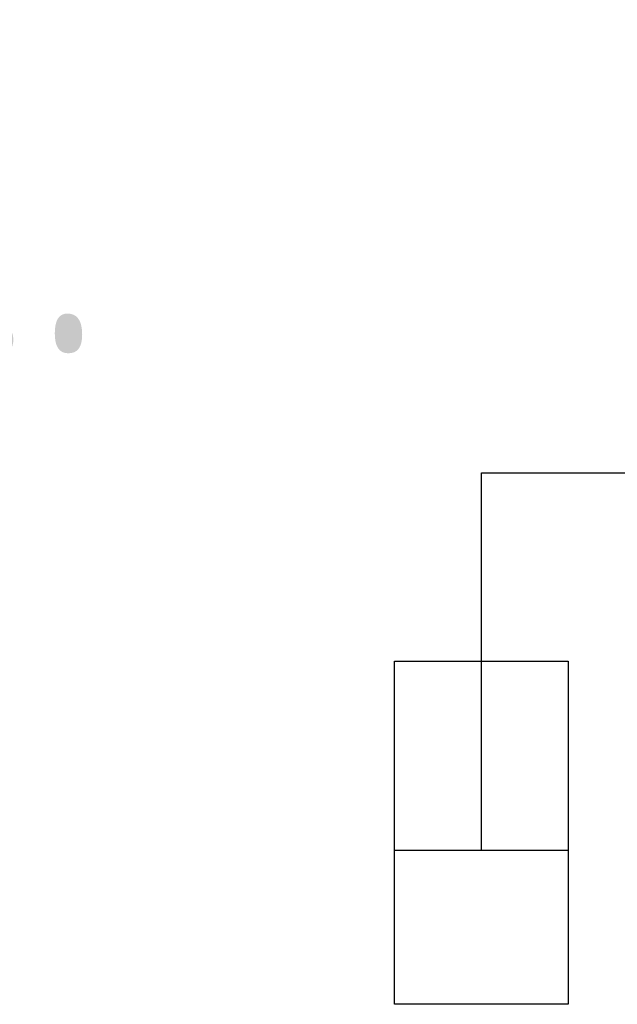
# Model space of a CAD drawing. Header units: millimetres. Extents: x 472 to 1299, y 510 to 798.
# Tile 45 of 69: x 1041.48 to 1046.81, y 624.39 to 633.17. Entities that reach past the tile are written whole.
import ezdxf
from ezdxf.enums import TextEntityAlignment as Align

# ---------------------------------------------------------------- set-up
doc = ezdxf.new("R2010")
doc.units = ezdxf.units.MM
doc.header["$LTSCALE"] = 4
doc.layers.add('ARMATURA', color=7, linetype='Continuous')
doc.layers.add('OPISY', color=7, linetype='Continuous')
doc.layers.add('KKS_1', color=7, linetype='Continuous', lineweight=5)
doc.styles.get("Standard").update_dxf_attribs({"font": 'ISOCP.SHX'})

# ---------------------------------------------------------------- blocks, each defined once
blk = doc.blocks.new('ZZWR_RL_DH')
at = {"layer": 'ARMATURA'}
for p, q in [((-4.7387, -4.043), (-4.7387, -0.6765)), ((-4.7387, -0.6765), (-3.0617, -0.6765)), ((-3.9647, -4.043), (-5.5126, -4.043))]:
    blk.add_line(p, q, dxfattribs=at)
blk.add_lwpolyline([(-3.9647, -5.4138), (-5.5126, -5.4138), (-5.5126, -2.3535), (-3.9647, -2.3535)], close=True, dxfattribs=at)
at = {"layer": 'KKS_1', "color": 7, "width": 0.8}
blk.add_attdef('KKS_1_KONIEC', text='', height=1.8, dxfattribs=at).set_placement((-0.0917, 2.2144), align=Align.CENTER)
at = {"layer": 'KKS_1', "color": 7, "width": 0.8, "flags": 1}
for tag, p, height in [('OPIS', (-6.4321, -0.2856), 1.5), ('KKS_1_PEŁNY', (-6.4453, -3.0318), 2.5)]:
    blk.add_attdef(tag, p, '', height=height, dxfattribs=at)

msp = doc.modelspace()

# ---------------------------------------------------------------- block references
at = {"layer": 'ARMATURA'}
msp.add_blockref('ZZWR_RL_DH', (1050.3386, 629.8041), dxfattribs=at)

# ---------------------------------------------------------------- texts
at = {"layer": 'OPISY', "color": 7, "linetype": 'Continuous'}
msp.add_text('zawór zwrotny z dociskiem hydraul.', height=2.5, dxfattribs=at).set_placement((992.2721, 630.1939))

doc.saveas('drawing.dxf')
